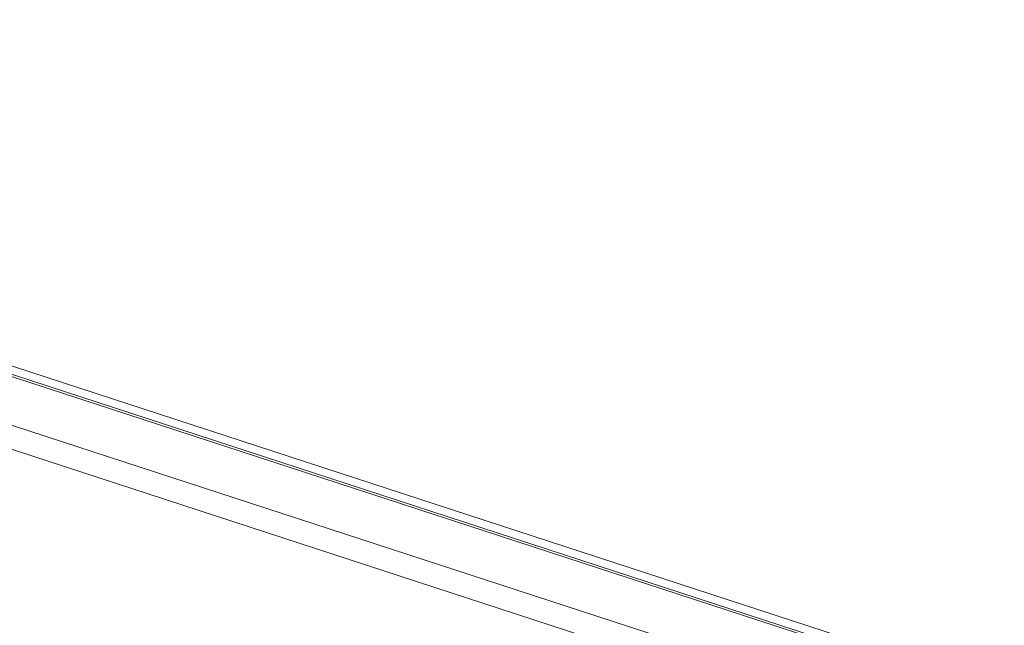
# Model space of a CAD drawing. Header units: millimetres. Extents: x 0 to 2122, y 0 to 1639.
# Tile 35 of 85: x 1279 to 1333, y 1290 to 1323. Entities that reach past the tile are written whole.
import ezdxf

# ---------------------------------------------------------------- set-up
doc = ezdxf.new("R2010")
doc.units = ezdxf.units.MM
doc.layers.add('1', color=7, linetype='Continuous', true_color=0xffffff)

msp = doc.modelspace()

# ---------------------------------------------------------------- linework, layer by layer
at = {"layer": '1', "color": 7, "linetype": 'Continuous', "lineweight": 13}
for p, q in [((1563.516, 1210.991), (1219.264, 1323.2)), ((1563.772, 1211.026), (1219.52, 1323.235)), ((1220.356, 1323.426), (1563.787, 1211.485)), ((1560.396, 1209.344), (1216.144, 1321.553)), ((1559.739, 1208.225), (1215.486, 1320.434))]:
    msp.add_line(p, q, dxfattribs=at)

doc.saveas('drawing.dxf')
